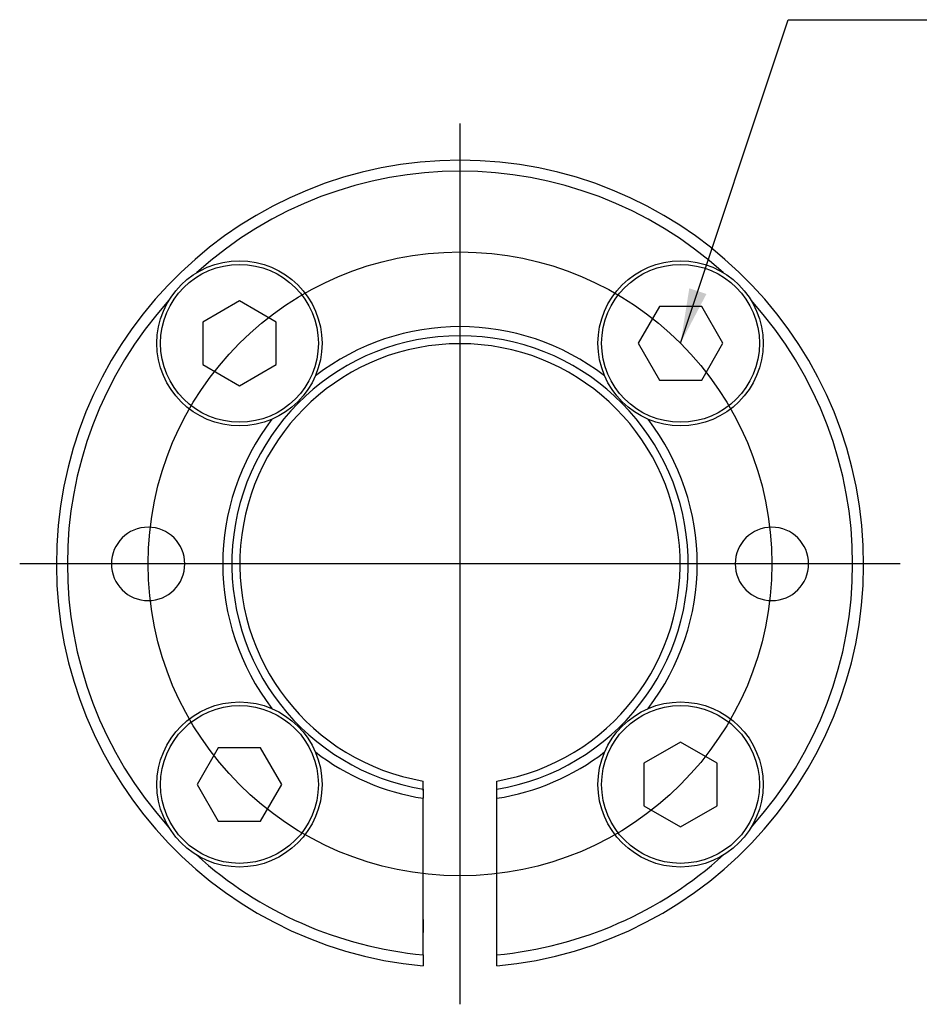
# Model space of a CAD drawing. Header units: millimetres. Extents: x 6797 to 6975, y -766 to -640.
# Tile 2 of 3: x 6915 to 6939, y -729 to -702. Entities that reach past the tile are written whole.
import ezdxf

# ---------------------------------------------------------------- set-up
doc = ezdxf.new("R2010")
doc.units = ezdxf.units.MM
doc.header["$LTSCALE"] = 5
doc.linetypes.add('CENTER2', pattern=[28.575000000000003, 19.05, -3.175, 3.175, -3.175])
for name, color, linetype in [('외형선', 3, 'Continuous'), ('중심선', 1, 'CENTER2'), ('피치선', 1, 'Continuous')]:
    doc.layers.add(name, color=color, linetype=linetype)
doc.styles.add('H', font='txt')
doc.dimstyles.new('1', dxfattribs={"dimtxt": 2, "dimasz": 1.5, "dimexe": 1, "dimexo": 1, "dimgap": 0.6, "dimtad": 1, "dimdec": 3, "dimdsep": 46, "dimtxsty": 'H', "dimcen": 2.5, "dimclrd": 1, "dimclre": 1, "dimclrt": 3, "dimazin": 2, "dimtfac": 1, "dimtdec": 3, "dimtmove": 0, "dimatfit": 3, "dimfxl": 1, "dimtzin": 0, "dimarcsym": 0})

msp = doc.modelspace()

# ---------------------------------------------------------------- linework, layer by layer
at = {"layer": '외형선'}
for p, q in [((6920.922708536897, -709.7467947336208), (6919.922708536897, -710.3241147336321)), ((6921.922708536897, -710.3241147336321), (6920.922708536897, -709.7467947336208)), ((6932.366123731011, -709.901514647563), (6931.788803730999, -710.901514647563)), ((6933.520923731, -709.901514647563), (6932.366123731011, -709.901514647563)), ((6934.098243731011, -710.901514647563), (6933.520923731, -709.901514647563)), ((6919.922708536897, -710.3241147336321), (6919.922708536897, -711.4789147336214)), ((6921.922708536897, -711.4789147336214), (6921.922708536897, -710.3241147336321)), ((6931.788803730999, -710.901514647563), (6932.366123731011, -711.901514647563)), ((6933.520923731, -711.901514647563), (6934.098243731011, -710.901514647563)), ((6919.922708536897, -711.4789147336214), (6920.922708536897, -712.0562347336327)), ((6920.922708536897, -712.0562347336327), (6921.922708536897, -711.4789147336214)), ((6932.366123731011, -711.901514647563), (6933.520923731, -711.901514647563)), ((6920.345308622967, -721.9223299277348), (6919.767988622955, -722.9223299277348)), ((6921.500108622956, -721.9223299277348), (6920.345308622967, -721.9223299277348)), ((6922.077428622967, -722.9223299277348), (6921.500108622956, -721.9223299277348)), ((6932.943523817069, -721.767609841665), (6931.943523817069, -722.3449298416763)), ((6933.943523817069, -722.3449298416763), (6932.943523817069, -721.767609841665)), ((6931.943523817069, -722.3449298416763), (6931.943523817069, -723.4997298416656)), ((6933.943523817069, -723.4997298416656), (6933.943523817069, -722.3449298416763)), ((6919.767988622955, -722.9223299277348), (6920.345308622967, -723.9223299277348)), ((6921.500108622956, -723.9223299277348), (6922.077428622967, -722.9223299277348)), ((6925.933116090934, -723.082952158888), (6925.933116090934, -722.828002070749)), ((6927.933116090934, -723.082952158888), (6927.933116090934, -722.828002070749)), ((6925.9331161, -727.565069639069), (6925.933116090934, -723.299114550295)), ((6927.933116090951, -727.565076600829), (6927.933116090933, -723.299114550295)), ((6931.943523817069, -723.4997298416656), (6932.943523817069, -724.0770498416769)), ((6932.943523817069, -724.0770498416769), (6933.943523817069, -723.4997298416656)), ((6920.345308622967, -723.9223299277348), (6921.500108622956, -723.9223299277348)), ((6925.933116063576, -726.6019891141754), (6925.933116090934, -723.885588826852)), ((6925.933116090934, -726.602029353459), (6925.933116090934, -726.955886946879)), ((6925.9331161, -727.565069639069), (6925.933116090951, -727.866373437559)), ((6927.933116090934, -727.866373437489), (6927.933116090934, -727.565076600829))]:
    msp.add_line(p, q, dxfattribs=at)
for centre, radius in [((6920.922708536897, -710.9015147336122), 2.25), ((6920.922708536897, -710.9015147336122), 2.15), ((6932.94352373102, -710.901514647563), 2.25), ((6932.94352373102, -710.901514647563), 2.15), ((6920.922708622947, -722.9223299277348), 2.25), ((6920.922708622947, -722.9223299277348), 2.15), ((6932.943523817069, -722.9223298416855), 2.25), ((6932.943523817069, -722.9223298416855), 2.15)]:
    msp.add_circle(centre, radius, dxfattribs=at)
for centre, radius, start, end in [((6926.933116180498, -716.9119222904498), 11.00000000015, 275.2159081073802, 264.7840909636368), ((6926.933116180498, -716.9119222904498), 10.700000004, 47.83419909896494, 132.1658016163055), ((6926.933116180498, -716.9119222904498), 10.700000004, 137.8341992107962, 222.1658016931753), ((6926.933116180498, -716.9119222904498), 10.700000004, 317.8341989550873, 42.16580178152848), ((6926.933116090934, -716.911922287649), 6.217094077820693, 279.2560560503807, 260.7439461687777), ((6926.933116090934, -716.9119222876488), 6.464999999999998, 52.4238192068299, 127.5761787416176), ((6926.933116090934, -716.911922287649), 6.000000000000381, 279.5940682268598, 260.4059317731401), ((6926.933116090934, -716.9119222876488), 6.465, 142.4238212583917, 217.5761795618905), ((6926.933116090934, -716.9119222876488), 6.465000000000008, 322.4238200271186, 37.57618079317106), ((6918.433116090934, -716.911922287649), 1, 90, 270), ((6918.433116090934, -716.911922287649), 1, 270, 90), ((6935.433116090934, -716.911922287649), 1, 90, 270), ((6935.433116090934, -716.911922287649), 1, 270, 90), ((6926.933116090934, -716.9119222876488), 6.465000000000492, 232.423822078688, 261.1018178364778), ((6926.933116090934, -716.9119222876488), 6.465000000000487, 278.8981821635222, 307.5761816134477), ((6926.933116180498, -716.9119222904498), 10.700000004, 227.8341990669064, 264.6374173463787), ((6926.933116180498, -716.9119222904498), 10.700000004, 275.3625782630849, 312.1658018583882)]:
    msp.add_arc(centre, radius, start, end, dxfattribs=at)
for points, knots in [([(6925.933116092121, -723.0480659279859), (6925.93311609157, -723.0946504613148), (6925.93311609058, -723.1783507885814), (6925.933116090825, -723.2620148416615), (6925.933116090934, -723.299114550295)], [0, 0, 0, 0, 0.5565633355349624, 1, 1, 1, 1]), ([(6927.933116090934, -723.299114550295), (6927.933116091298, -723.2519677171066), (6927.933116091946, -723.1683017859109), (6927.933116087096, -723.084599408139), (6927.93311608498, -723.048064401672)], [0, 0, 0, 0, 0.5635129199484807, 0.9999999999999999, 0.9999999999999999, 0.9999999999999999, 0.9999999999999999])]:
    msp.add_open_spline(points, degree=3, knots=knots, dxfattribs=at)
at = {"layer": '중심선'}
for p, q in [((6926.933116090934, -728.9119222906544), (6926.933116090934, -704.911922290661)), ((6938.933116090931, -716.9119222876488), (6914.933116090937, -716.9119222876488))]:
    msp.add_line(p, q, dxfattribs=at)
at = {"layer": '피치선'}
msp.add_circle((6926.933116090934, -716.9119222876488), 8.49999987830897, dxfattribs=at)

# ---------------------------------------------------------------- leaders
at = {"layer": '외형선', "annotation_type": 0, "has_hookline": 1, "hookline_direction": 0, "text_width": 22.07190412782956}
msp.add_leader([(6932.94352373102, -710.901514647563), (6935.87321986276, -702.0829061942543), (6937.37321986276, -702.0829061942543)], dimstyle='1', override={"dimgap": 0.6, "dimtad": 1}, dxfattribs=at)

doc.saveas('drawing.dxf')
